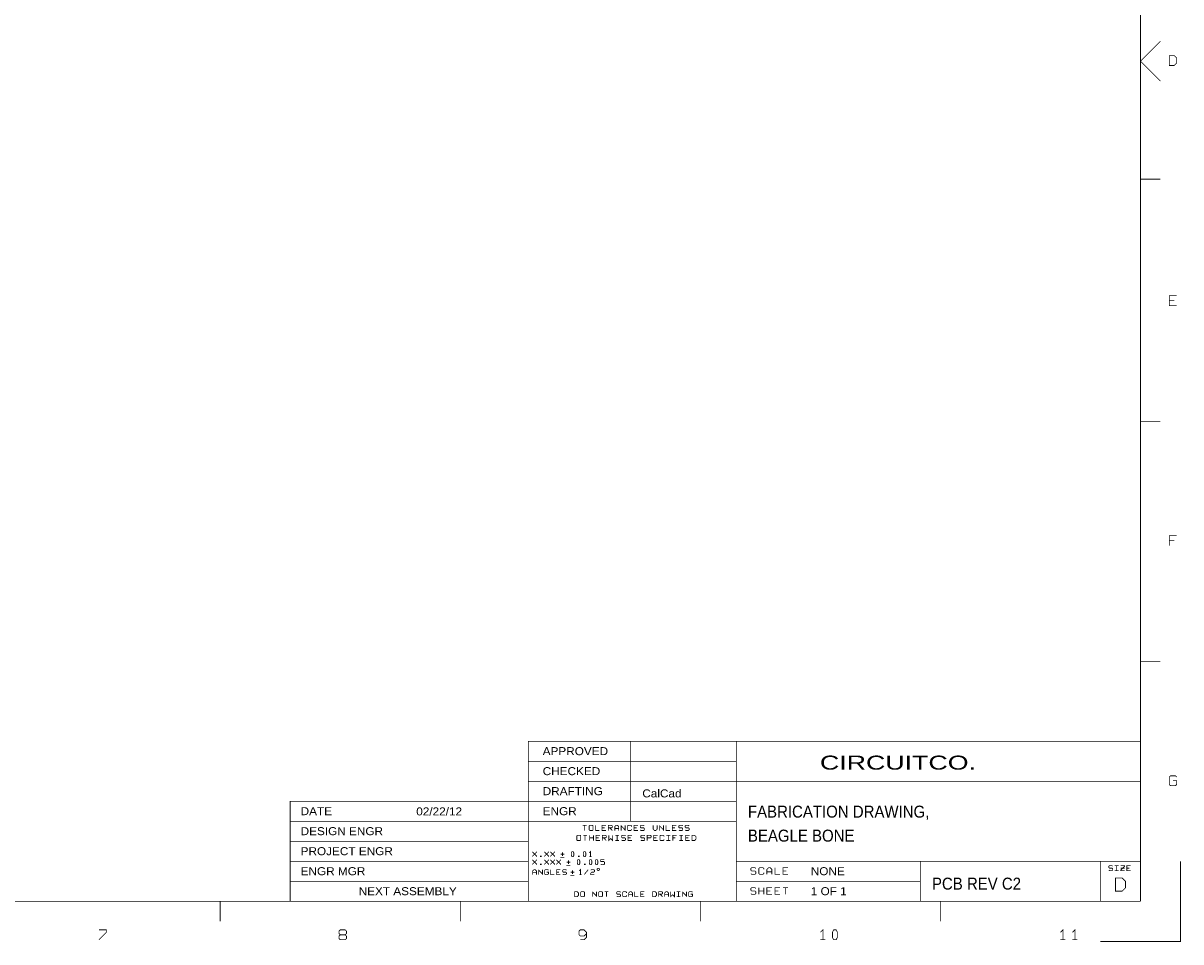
# Model space of a CAD drawing. Extents: x -14005 to 19505, y -9605 to 12407.
# Tile 6 of 7: x 5038 to 19505, y -9605 to 1875. Entities that reach past the tile are written whole.
import ezdxf

# ---------------------------------------------------------------- set-up
doc = ezdxf.new("R2010")
doc.units = 0
doc.layers.add('1', color=7, linetype='CONTINUOUS')

msp = doc.modelspace()

# ---------------------------------------------------------------- linework, layer by layer
at = {"layer": '1', "const_width": 10}
for points in [[(19000, -9100), (19000, 11900)], [(19250, 1650), (19000, 1400), (19250, 1150)], [(19250, -75), (19000, -75)], [(19453, -1654), (19360, -1654), (19360, -1530), (19453, -1530)], [(19360, -1592), (19422, -1592)], [(19250, -3100), (19000, -3100)], [(19453, -4530), (19360, -4530), (19360, -4654)], [(19360, -4592), (19422, -4592)], [(19250, -6100), (19000, -6100)], [(12625, -7100), (13950, -7100), (13950, -7600), (12625, -7600), (12625, -7100), (11350, -7100), (11350, -9100)], [(19000, -7100), (13950, -7100)], [(11350, -7350), (12850, -7350), (13950, -7350)], [(11350, -7600), (12625, -7600)], [(12625, -7850), (12625, -7600)], [(13950, -9100), (13950, -7600), (19000, -7600)], [(19000, -7650), (19000, -7600)], [(19453, -7546), (19438, -7530), (19376, -7530), (19360, -7546), (19360, -7639), (19376, -7654), (19438, -7654), (19453, -7639), (19453, -7592), (19407, -7592)], [(13950, -7850), (11350, -7850), (8375, -7850), (8375, -9100)], [(12625, -7850), (12625, -8100)], [(13950, -8100), (11350, -8100), (8375, -8100)], [(12031, -8148), (12055, -8148), (12055, -8214)], [(12080, -8148), (12031, -8148)], [(12240, -8214), (12191, -8214), (12191, -8148)], [(12320, -8214), (12271, -8214), (12271, -8148), (12320, -8148)], [(12271, -8181), (12304, -8181)], [(12351, -8181), (12392, -8181), (12400, -8173), (12400, -8156), (12392, -8148), (12351, -8148), (12351, -8214)], [(12367, -8181), (12400, -8214)], [(12431, -8214), (12431, -8164), (12447, -8148), (12464, -8148), (12480, -8164), (12480, -8214)], [(12480, -8189), (12431, -8189)], [(12511, -8148), (12511, -8214)], [(12511, -8156), (12560, -8206)], [(12560, -8214), (12560, -8148)], [(12640, -8197), (12640, -8206), (12632, -8214), (12599, -8214), (12591, -8206), (12591, -8156), (12599, -8148), (12632, -8148), (12640, -8156), (12640, -8164)], [(12720, -8214), (12671, -8214), (12671, -8148), (12720, -8148)], [(12671, -8181), (12704, -8181)], [(12751, -8206), (12759, -8214), (12792, -8214), (12800, -8206), (12800, -8189), (12792, -8181), (12759, -8181), (12751, -8173), (12751, -8156), (12759, -8148), (12792, -8148), (12800, -8156)], [(12911, -8148), (12911, -8197), (12927, -8214), (12944, -8214), (12960, -8197), (12960, -8148)], [(12991, -8148), (12991, -8214)], [(13040, -8206), (12991, -8156)], [(13040, -8214), (13040, -8148)], [(13071, -8148), (13071, -8214), (13120, -8214)], [(13200, -8214), (13151, -8214), (13151, -8148), (13200, -8148)], [(13151, -8181), (13184, -8181)], [(13231, -8206), (13239, -8214), (13272, -8214), (13280, -8206), (13280, -8189), (13272, -8181), (13239, -8181), (13231, -8173), (13231, -8156), (13239, -8148), (13272, -8148), (13280, -8156)], [(13311, -8206), (13319, -8214), (13352, -8214), (13360, -8206), (13360, -8189), (13352, -8181), (13319, -8181), (13311, -8173), (13311, -8156), (13319, -8148), (13352, -8148), (13360, -8156)], [(8375, -8350), (11350, -8350)], [(12036, -8273), (12060, -8273), (12060, -8339)], [(12085, -8273), (12036, -8273)], [(12116, -8273), (12116, -8339)], [(12116, -8306), (12165, -8306)], [(12165, -8339), (12165, -8273)], [(12245, -8339), (12196, -8339), (12196, -8273), (12245, -8273)], [(12196, -8306), (12229, -8306)], [(12276, -8306), (12317, -8306), (12325, -8298), (12325, -8281), (12317, -8273), (12276, -8273), (12276, -8339)], [(12325, -8339), (12292, -8306)], [(12405, -8273), (12405, -8339), (12380, -8314), (12356, -8339), (12356, -8273)], [(12436, -8273), (12485, -8273)], [(12436, -8339), (12485, -8339)], [(12460, -8273), (12460, -8339)], [(12516, -8331), (12524, -8339), (12557, -8339), (12565, -8331), (12565, -8314), (12557, -8306), (12524, -8306), (12516, -8298), (12516, -8281), (12524, -8273), (12557, -8273), (12565, -8281)], [(12645, -8339), (12596, -8339), (12596, -8273), (12645, -8273)], [(12596, -8306), (12629, -8306)], [(12805, -8281), (12797, -8273), (12764, -8273), (12756, -8281), (12756, -8298), (12764, -8306), (12797, -8306), (12805, -8314), (12805, -8331), (12797, -8339), (12764, -8339), (12756, -8331)], [(12836, -8306), (12877, -8306), (12885, -8298), (12885, -8281), (12877, -8273), (12836, -8273), (12836, -8339)], [(12965, -8273), (12916, -8273), (12916, -8339), (12965, -8339)], [(12949, -8306), (12916, -8306)], [(13045, -8322), (13045, -8331), (13037, -8339), (13004, -8339), (12996, -8331), (12996, -8281), (13004, -8273), (13037, -8273), (13045, -8281), (13045, -8289)], [(13076, -8273), (13125, -8273)], [(13125, -8339), (13076, -8339)], [(13100, -8339), (13100, -8273)], [(13205, -8273), (13156, -8273), (13156, -8339)], [(13156, -8306), (13189, -8306)], [(13236, -8273), (13285, -8273)], [(13285, -8339), (13236, -8339)], [(13260, -8339), (13260, -8273)], [(13365, -8273), (13316, -8273), (13316, -8339), (13365, -8339)], [(13349, -8306), (13316, -8306)], [(11452, -8540), (11452, -8532), (11405, -8485), (11405, -8478)], [(11452, -8478), (11452, -8485), (11405, -8532), (11405, -8540)], [(11602, -8540), (11602, -8532), (11555, -8485), (11555, -8478)], [(11602, -8478), (11602, -8485), (11555, -8532), (11555, -8540)], [(11630, -8540), (11630, -8532), (11677, -8485), (11677, -8478)], [(11677, -8540), (11677, -8532), (11630, -8485), (11630, -8478)], [(11755, -8509), (11802, -8509)], [(11778, -8532), (11778, -8485)], [(12128, -8540), (12128, -8478), (12113, -8493)], [(12113, -8540), (12144, -8540)], [(8375, -8600), (11350, -8600)], [(11405, -8578), (11405, -8585), (11452, -8632), (11452, -8640)], [(11405, -8640), (11405, -8632), (11452, -8585)], [(11452, -8585), (11452, -8578)], [(11555, -8640), (11555, -8632), (11602, -8585), (11602, -8578)], [(11555, -8578), (11555, -8585), (11602, -8632), (11602, -8640)], [(11630, -8578), (11630, -8585), (11677, -8632), (11677, -8640)], [(11630, -8640), (11630, -8632), (11677, -8585), (11677, -8578)], [(11705, -8640), (11705, -8632), (11752, -8585), (11752, -8578)], [(11705, -8578), (11705, -8585), (11752, -8632), (11752, -8640)], [(11800, -8550), (11750, -8550)], [(11875, -8650), (11825, -8650)], [(11830, -8609), (11877, -8609)], [(11853, -8632), (11853, -8585)], [(12255, -8632), (12263, -8640), (12294, -8640), (12302, -8632), (12302, -8609), (12294, -8601), (12255, -8601), (12255, -8578), (12302, -8578)], [(13950, -8600), (16250, -8600)], [(14194, -8689), (14184, -8678), (14142, -8678), (14132, -8689), (14132, -8709), (14142, -8720), (14184, -8720), (14194, -8730), (14194, -8751), (14184, -8761), (14142, -8761), (14132, -8751)], [(14294, -8740), (14294, -8751), (14284, -8761), (14242, -8761), (14232, -8751), (14232, -8689), (14242, -8678), (14284, -8678), (14294, -8689), (14294, -8699)], [(14394, -8761), (14394, -8699), (14373, -8678), (14353, -8678), (14332, -8699), (14332, -8761)], [(14494, -8761), (14432, -8761), (14432, -8678)], [(14594, -8761), (14532, -8761), (14532, -8678), (14594, -8678)], [(16250, -9100), (16250, -8600), (18500, -8600)], [(19500, -8600), (19500, -9600), (18500, -9600)], [(19000, -8600), (18500, -8600), (18500, -9100)], [(18652, -8660), (18644, -8653), (18613, -8653), (18605, -8660), (18605, -8676), (18613, -8684), (18644, -8684), (18652, -8691), (18652, -8707), (18644, -8715), (18613, -8715), (18605, -8707)], [(18680, -8653), (18727, -8653)], [(18703, -8715), (18703, -8653)], [(18755, -8653), (18802, -8653), (18802, -8660), (18755, -8707), (18755, -8715), (18802, -8715)], [(18802, -8684), (18755, -8684)], [(18877, -8653), (18830, -8653), (18830, -8715), (18877, -8715)], [(18861, -8684), (18830, -8684)], [(11452, -8765), (11452, -8718), (11436, -8703), (11421, -8703), (11405, -8718), (11405, -8765)], [(11405, -8741), (11452, -8741)], [(11480, -8703), (11480, -8765)], [(11527, -8757), (11480, -8710)], [(11527, -8765), (11527, -8703)], [(11602, -8710), (11594, -8703), (11563, -8703), (11555, -8710), (11555, -8757), (11563, -8765), (11594, -8765), (11602, -8757), (11602, -8734), (11578, -8734)], [(11677, -8765), (11630, -8765), (11630, -8703)], [(11752, -8765), (11705, -8765), (11705, -8703), (11752, -8703)], [(11736, -8734), (11705, -8734)], [(11827, -8710), (11819, -8703), (11788, -8703), (11780, -8710), (11780, -8726), (11788, -8734), (11819, -8734), (11827, -8741), (11827, -8757), (11819, -8765), (11788, -8765), (11780, -8757)], [(11925, -8775), (11875, -8775)], [(11880, -8734), (11927, -8734)], [(11903, -8757), (11903, -8710)], [(11988, -8718), (12003, -8703), (12003, -8765)], [(12019, -8765), (11988, -8765)], [(12055, -8765), (12055, -8757), (12094, -8710), (12094, -8703)], [(12130, -8710), (12138, -8703), (12169, -8703), (12177, -8710), (12177, -8726), (12169, -8734), (12146, -8734), (12130, -8749), (12130, -8765), (12177, -8765)], [(14332, -8730), (14394, -8730)], [(14532, -8720), (14573, -8720)], [(18680, -8715), (18727, -8715)], [(11350, -8850), (8375, -8850)], [(16250, -8850), (13950, -8850)], [(14194, -8939), (14184, -8928), (14142, -8928), (14132, -8939), (14132, -8959), (14142, -8970), (14184, -8970), (14194, -8980), (14194, -9001), (14184, -9011), (14142, -9011), (14132, -9001)], [(14232, -9011), (14232, -8928)], [(14232, -8970), (14294, -8970)], [(14294, -9011), (14294, -8928)], [(14394, -8928), (14332, -8928), (14332, -9011), (14394, -9011)], [(14332, -8970), (14373, -8970)], [(14494, -9011), (14432, -9011), (14432, -8928), (14494, -8928)], [(14432, -8970), (14473, -8970)], [(14532, -8928), (14563, -8928), (14563, -9011)], [(14594, -8928), (14532, -8928)], [(19000, -9100), (-13500, -9100)], [(7500, -9350), (7500, -9100)], [(10500, -9100), (10500, -9350)], [(12155, -9040), (12155, -8978)], [(12155, -8985), (12202, -9032)], [(12202, -9040), (12202, -8978)], [(12328, -9040), (12328, -8978), (12305, -8978), (12352, -8978)], [(12502, -8985), (12494, -8978), (12463, -8978), (12455, -8985), (12455, -9001), (12463, -9009), (12494, -9009), (12502, -9016), (12502, -9032), (12494, -9040), (12463, -9040), (12455, -9032)], [(12577, -9024), (12577, -9032), (12569, -9040), (12538, -9040), (12530, -9032), (12530, -8985), (12538, -8978), (12569, -8978), (12577, -8985), (12577, -8993)], [(12652, -9040), (12652, -8993), (12636, -8978), (12621, -8978), (12605, -8993), (12605, -9040)], [(12605, -9016), (12652, -9016)], [(12727, -9040), (12680, -9040), (12680, -8978)], [(12802, -8978), (12755, -8978), (12755, -9040), (12802, -9040)], [(12755, -9009), (12786, -9009)], [(12980, -9040), (12980, -8978), (13019, -8978), (13027, -8985), (13027, -9001), (13019, -9009), (12980, -9009)], [(12996, -9009), (13027, -9040)], [(13055, -9040), (13055, -8993), (13071, -8978), (13086, -8978), (13102, -8993), (13102, -9040)], [(13102, -9016), (13055, -9016)], [(13130, -8978), (13130, -9040), (13153, -9016), (13177, -9040), (13177, -8978)], [(13205, -8978), (13252, -8978)], [(13205, -9040), (13252, -9040)], [(13228, -8978), (13228, -9040)], [(13280, -9040), (13280, -8978)], [(13280, -8985), (13327, -9032)], [(13327, -9040), (13327, -8978)], [(13402, -8985), (13394, -8978), (13363, -8978), (13355, -8985), (13355, -9032), (13363, -9040), (13394, -9040), (13402, -9032), (13402, -9009), (13378, -9009)], [(13500, -9100), (13500, -9350)], [(13950, -9100), (14000, -9100)], [(16500, -9350), (16500, -9100)], [(5985, -9579), (6078, -9486), (6078, -9455), (5985, -9455)], [(9001, -9517), (8985, -9502), (8985, -9471), (9001, -9455), (9063, -9455), (9078, -9471), (9078, -9502), (9063, -9517), (9078, -9533), (9078, -9564), (9063, -9579), (9001, -9579), (8985, -9564), (8985, -9533), (9001, -9517), (9063, -9517)], [(12078, -9502), (12047, -9533), (12001, -9533), (11985, -9517), (11985, -9471), (12001, -9455), (12047, -9455), (12078, -9486), (12078, -9502), (12078, -9548), (12047, -9579), (12001, -9579)], [(15032, -9579), (15032, -9455), (15001, -9486)], [(18001, -9486), (18032, -9455), (18032, -9579)], [(18182, -9579), (18182, -9455), (18151, -9486)], [(15063, -9579), (15001, -9579)], [(18001, -9579), (18063, -9579)], [(18151, -9579), (18213, -9579)]]:
    msp.add_lwpolyline(points, dxfattribs=at)
for points in [[(19360, 1346), (19422, 1346), (19453, 1377), (19453, 1439), (19422, 1470), (19360, 1470)], [(12111, -8206), (12119, -8214), (12152, -8214), (12160, -8206), (12160, -8156), (12152, -8148), (12119, -8148), (12111, -8156)], [(11956, -8331), (11964, -8339), (11997, -8339), (12005, -8331), (12005, -8281), (11997, -8273), (11964, -8273), (11956, -8281)], [(13396, -8339), (13429, -8339), (13445, -8322), (13445, -8289), (13429, -8273), (13396, -8273)], [(11503, -8540), (11511, -8540), (11511, -8532), (11503, -8532)], [(11896, -8540), (11888, -8524), (11888, -8493), (11896, -8478), (11911, -8478), (11919, -8493), (11919, -8524), (11911, -8540)], [(11978, -8540), (11986, -8540), (11986, -8532), (11978, -8532)], [(12046, -8540), (12038, -8524), (12038, -8493), (12046, -8478), (12061, -8478), (12069, -8493), (12069, -8524), (12061, -8540)], [(11503, -8640), (11511, -8640), (11511, -8632), (11503, -8632)], [(11971, -8640), (11963, -8624), (11963, -8593), (11971, -8578), (11986, -8578), (11994, -8593), (11994, -8624), (11986, -8640)], [(12053, -8640), (12061, -8640), (12061, -8632), (12053, -8632)], [(12121, -8640), (12113, -8624), (12113, -8593), (12121, -8578), (12136, -8578), (12144, -8593), (12144, -8624), (12136, -8640)], [(12196, -8640), (12188, -8624), (12188, -8593), (12196, -8578), (12211, -8578), (12219, -8593), (12219, -8624), (12211, -8640)], [(12240, -8700), (12238, -8692), (12233, -8687), (12225, -8685), (12218, -8687), (12212, -8692), (12210, -8700), (12212, -8707), (12218, -8713), (12225, -8715), (12233, -8713), (12238, -8707)], [(18689, -8972), (18771, -8972), (18813, -8931), (18813, -8848), (18771, -8807), (18689, -8807)], [(11930, -9040), (11961, -9040), (11977, -9024), (11977, -8993), (11961, -8978), (11930, -8978)], [(12005, -9032), (12013, -9040), (12044, -9040), (12052, -9032), (12052, -8985), (12044, -8978), (12013, -8978), (12005, -8985)], [(12230, -9032), (12238, -9040), (12269, -9040), (12277, -9032), (12277, -8985), (12269, -8978), (12238, -8978), (12230, -8985)], [(12905, -9040), (12936, -9040), (12952, -9024), (12952, -8993), (12936, -8978), (12905, -8978)], [(15166, -9579), (15151, -9548), (15151, -9486), (15166, -9455), (15197, -9455), (15213, -9486), (15213, -9548), (15197, -9579)]]:
    msp.add_lwpolyline(points, close=True, dxfattribs=at)

# ---------------------------------------------------------------- texts
at = {"layer": '1'}
for s, height, width, p in [('APPROVED', 100, 1.1, (11530.1, -7272.1)), ('CIRCUITCO.', 175, 1.428571, (14994.9, -7452.9)), ('CHECKED', 100, 1.1, (11530.1, -7522.1)), ('DRAFTING', 100, 1.1, (11530.1, -7772.1)), ('CalCad', 100, 1.1, (12775, -7800)), ('DATE', 100, 1.1, (8505.1, -8022.1)), ('02/22/12', 100, 1.1, (9950, -8025)), ('ENGR', 100, 1.1, (11530.1, -8022.1)), ('FABRICATION DRAWING,', 150, 0.933333, (14094.9, -8052.9)), ('DESIGN ENGR', 100, 1.1, (8505.1, -8272.1)), ('BEAGLE BONE', 150, 0.933333, (14094.9, -8352.9)), ('PROJECT ENGR', 100, 1.1, (8505.1, -8522.1)), ('ENGR MGR', 100, 1.1, (8505.1, -8772.1)), ('NONE', 100, 1.1, (14880.1, -8772.1)), ('PCB REV C2', 150, 0.933333, (16394.9, -8952.9)), ('NEXT ASSEMBLY', 100, 1.1, (9230.1, -9022.1)), ('1 OF 1', 100, 1.1, (14880.1, -9022.1))]:
    msp.add_text(s, height=height, dxfattribs=dict(at, width=width)).set_placement(p)

doc.saveas('drawing.dxf')
